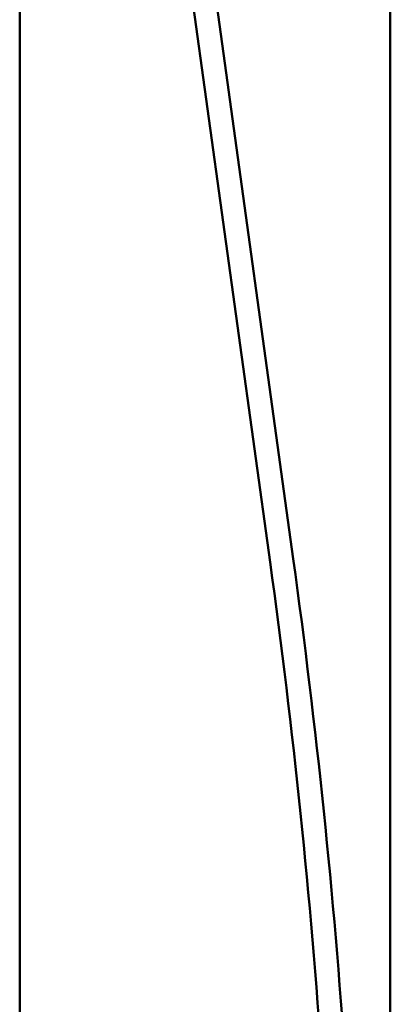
# Model space of a CAD drawing. Header units: inches. Extents: x 23.7 to 69.9, y 6 to 64.2.
# Tile 13 of 158: x 45.2 to 46.2, y 9.7 to 12.4. Entities that reach past the tile are written whole.
import ezdxf

# ---------------------------------------------------------------- set-up
doc = ezdxf.new("R2010")
doc.units = ezdxf.units.IN
doc.header["$MEASUREMENT"] = 0
doc.layers.add('Visible (ANSI)', color=7, linetype='Continuous', lineweight=50)

msp = doc.modelspace()

# ---------------------------------------------------------------- linework, layer by layer
at = {"layer": 'Visible (ANSI)'}
for p, q in [((46.1797, 24.2518), (46.1797, 8.0818)), ((45.1797, 8.3718), (45.1797, 23.6118)), ((45.8554, 10.9413), (45.3476, 14.62)), ((45.41, 14.6286), (45.9178, 10.9499))]:
    msp.add_line(p, q, dxfattribs=at)
for radius in [19.9685, 20.0315]:
    msp.add_arc((26.0745, 8.2107), radius, 0, 7.85963, dxfattribs=at)

doc.saveas('drawing.dxf')
